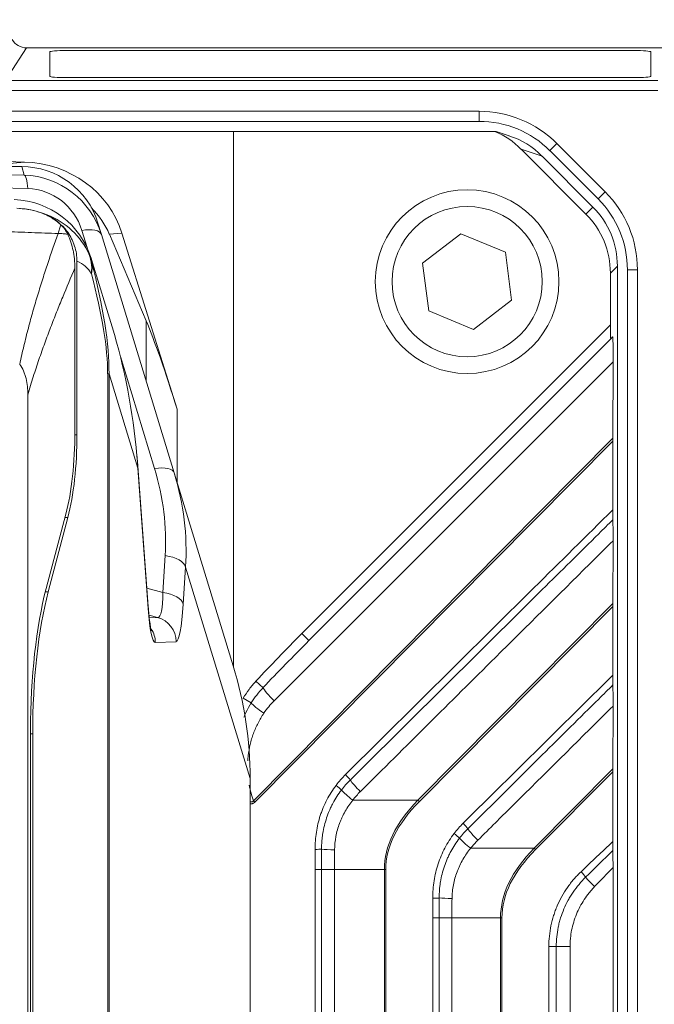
# Model space of a CAD drawing. Header units: millimetres. Extents: x 4 to 836, y 5 to 589.
# Tile 157 of 163: x 718 to 737, y 332 to 362. Entities that reach past the tile are written whole.
import ezdxf

# ---------------------------------------------------------------- set-up
doc = ezdxf.new("R2010")
doc.units = ezdxf.units.MM
doc.layers.add('1', color=7, linetype='Continuous', true_color=0xffffff)
doc.styles.add('ideas_simplex', font='simplex.shx')
doc.dimstyles.get("Standard").update_dxf_attribs({"dimtxt": 0.18, "dimasz": 0.18, "dimexe": 0.18, "dimexo": 0.0625, "dimgap": 0.09, "dimtad": 0, "dimtih": 1, "dimtoh": 1, "dimdec": 4, "dimzin": 0, "dimdsep": 46, "dimtxsty": 'Standard', "dimcen": 0.09, "dimadec": 0, "dimazin": 0, "dimtfac": 1, "dimtdec": 4, "dimtofl": 0, "dimtmove": 0, "dimatfit": 3, "dimfxl": 1, "dimtolj": 1, "dimtzin": 0, "dimarcsym": 0})

# ---------------------------------------------------------------- blocks, each defined once
blk = doc.blocks.new('_U0')
at = {"layer": '1', "color": 27, "lineweight": 13}
for p, q in [((692.58978, 322.531272), (733.359921, 387.302931)), ((733.359921, 387.302931), (735.359921, 387.302931))]:
    blk.add_line(p, q, dxfattribs=at)
at = {"layer": '1', "color": 27, "lineweight": 18}
for points in [[(698.87565, 332.517655), (700.026073, 335.338352), (700.921432, 334.774779)], [(696.585037, 328.878549), (695.434614, 326.057851), (694.539254, 326.621425)]]:
    blk.add_solid(points, dxfattribs=at)
at = {"layer": '1', "color": 87, "linetype": 'Continuous', "lineweight": 25, "char_height": 3, "attachment_point": 7, "line_spacing_factor": 1.204819, "style": 'ideas_simplex'}
for s, insert in [('\\W0.5945;4 N°5 {\\Fgdt;x}6', (740.588921, 384.937931)), ('\\W0.9188;M', (737.018921, 384.937931))]:
    blk.add_mtext(s, dxfattribs=dict(at, insert=insert))
blk = doc.blocks.new('_U8')
at = {"layer": '1', "color": 87, "lineweight": 25}
for p, q in [((783.434647, 346.409442), (777.809647, 346.409442)), ((777.809647, 346.409442), (777.809647, 344.909442)), ((783.434647, 344.909442), (783.434647, 346.409442)), ((777.809647, 333.704442), (777.809647, 332.204442)), ((783.434647, 332.204442), (783.434647, 333.704442)), ((777.809647, 332.204442), (783.434647, 332.204442))]:
    blk.add_line(p, q, dxfattribs=at)
at = {"layer": '1', "color": 27, "lineweight": 13}
blk.add_line((784.934647, 313.020432), (784.934647, 346.409442), dxfattribs=at)
at = {"layer": '1', "color": 152, "lineweight": 13}
for p, q in [((700.230343, 330.698102), (786.934647, 330.698102)), ((700.230343, 313.020432), (786.934647, 313.020432))]:
    blk.add_line(p, q, dxfattribs=at)
at = {"layer": '1', "color": 27, "lineweight": 18}
for points in [[(784.934647, 330.698102), (785.463627, 327.698104), (784.405666, 327.6981)], [(784.934647, 313.020432), (784.405666, 316.02043), (785.463627, 316.020434)]]:
    blk.add_solid(points, dxfattribs=at)
at = {"layer": '1', "color": 87, "linetype": 'Continuous', "lineweight": 25, "char_height": 3, "attachment_point": 7, "rotation": 90, "line_spacing_factor": 1.204819, "style": 'ideas_simplex'}
for s, insert in [('\\W1.2097;17,7', (775.968647, 333.651942)), ('\\W1.2097;.696', (783.281147, 333.651942))]:
    blk.add_mtext(s, dxfattribs=dict(at, insert=insert))

msp = doc.modelspace()

# ---------------------------------------------------------------- linework, layer by layer
at = {"layer": '1', "color": 143, "linetype": 'Continuous', "lineweight": 13}
for p, q in [((718.697, 360.859), (718.162, 360.043)), ((640.18, 359.882), (737.603, 359.882)), ((737.603, 359.583), (640.18, 359.583)), ((645.534, 358.959), (732.249, 358.959)), ((732.249, 358.659), (732.249, 358.959)), ((734.37, 357.781), (734.582, 357.993)), ((734.582, 357.993), (736.025, 356.55)), ((735.813, 356.338), (736.025, 356.55)), ((736.692, 354.217), (736.992, 354.217)), ((736.992, 354.217), (736.992, 267.502))]:
    msp.add_line(p, q, dxfattribs=at)
at = {"layer": '1', "color": 18, "linetype": 'Continuous', "lineweight": 18}
for p, q in [((719.392, 360.738), (719.392, 360.008)), ((736.892, 360.778), (719.892, 360.778)), ((737.392, 360.008), (737.392, 360.738)), ((719.892, 359.968), (736.892, 359.968))]:
    msp.add_line(p, q, dxfattribs=at)
at = {"layer": '1', "color": 143, "linetype": 'Continuous', "lineweight": 18}
for p, q in [((732.249, 358.659), (645.534, 358.659)), ((735.813, 356.338), (734.37, 357.781)), ((736.692, 267.502), (736.692, 354.217))]:
    msp.add_line(p, q, dxfattribs=at)
at = {"layer": '1', "color": 9, "linetype": 'Continuous', "lineweight": 18}
for p, q in [((724.892, 358.359), (688.892, 358.359)), ((732.725, 358.359), (724.892, 358.359)), ((724.892, 358.359), (724.892, 342.335)), ((732.756, 358.359), (732.725, 358.359)), ((733.146, 358.229), (732.756, 358.359)), ((718.636, 357.441), (698.892, 358.07)), ((735.45, 355.883), (733.505, 357.829)), ((734.134, 357.619), (735.66, 356.093)), ((718.115, 357.303), (718.552, 357.303)), ((720.832, 355.614), (720.938, 355.267)), ((720.938, 355.267), (723.119, 348.133)), ((721.176, 355.28), (722.278, 352.686)), ((721.555, 355.315), (723.207, 350.042)), ((720.207, 354.469), (720.207, 349.276)), ((720.632, 354.558), (720.674, 354.419)), ((720.674, 354.419), (721.259, 352.507)), ((720.145, 349.373), (720.145, 354.267)), ((736.182, 352.564), (736.182, 354.116)), ((736.392, 354.326), (736.392, 267.393)), ((736.192, 352.15), (727.155, 343.112)), ((736.248, 352.205), (736.192, 352.15)), ((736.263, 351.462), (736.252, 349.168)), ((718.735, 350.473), (718.735, 271.246)), ((736.252, 347.026), (736.252, 349.084)), ((722.341, 344.132), (722.031, 348.334)), ((723.119, 348.133), (724.885, 342.356)), ((719.284, 344.668), (719.873, 346.895)), ((719.935, 346.799), (719.346, 344.571)), ((736.252, 344.219), (736.261, 346.102)), ((736.252, 344.135), (736.252, 342.076)), ((736.252, 339.269), (736.261, 341.152)), ((718.817, 340.421), (718.817, 281.298)), ((718.88, 281.394), (718.88, 340.324)), ((736.252, 337.092), (736.252, 339.185)), ((725.393, 282.736), (725.393, 338.983)), ((736.26, 285.4), (736.26, 336.319))]:
    msp.add_line(p, q, dxfattribs=at)
at = {"layer": '1', "color": 9, "linetype": 'Continuous', "lineweight": 13}
for p, q in [((734.134, 357.619), (733.505, 357.829)), ((705.407, 357.424), (718.63, 357.047)), ((717.3, 357.316), (718.636, 357.441)), ((718.63, 357.047), (718.552, 357.303)), ((718.734, 356.645), (707.75, 356.958)), ((735.45, 355.883), (735.66, 356.093)), ((720.509, 354.877), (720.351, 355.394)), ((721.555, 355.315), (721.176, 355.28)), ((736.392, 354.326), (736.182, 354.116)), ((722.278, 350.885), (722.278, 352.686)), ((726.943, 343.324), (736.182, 352.564)), ((722.532, 348.261), (721.506, 351.615)), ((736.263, 351.462), (726.11, 341.308)), ((721.167, 351.097), (721.126, 351.097)), ((721.126, 270.621), (721.126, 351.097)), ((721.167, 351.097), (721.167, 270.621)), ((722.029, 348.279), (721.167, 351.097)), ((723.207, 350.042), (723.207, 347.842)), ((720.144, 349.275), (720.207, 349.276)), ((725.49, 338.313), (736.252, 349.168)), ((736.252, 349.084), (725.532, 338.271)), ((722.338, 344.077), (722.029, 348.279)), ((719.935, 346.799), (719.847, 346.798)), ((722.775, 344.551), (722.845, 345.655)), ((723.46, 345.308), (723.39, 344.204)), ((725.393, 338.983), (723.46, 345.308)), ((722.301, 344.677), (722.775, 344.551)), ((719.258, 344.57), (719.346, 344.571)), ((730.419, 338.334), (736.252, 344.219)), ((736.252, 344.135), (730.46, 338.293)), ((722.622, 343.803), (722.364, 343.872)), ((722.373, 343.795), (722.622, 343.803)), ((727.155, 343.112), (726.943, 343.324)), ((723.173, 343.079), (722.551, 343.058)), ((725.778, 341.701), (725.568, 341.895)), ((725.424, 341.243), (725.186, 341.385)), ((718.88, 340.324), (718.817, 340.323)), ((733.897, 336.894), (736.252, 339.269)), ((736.252, 339.185), (733.939, 336.852)), ((728.465, 338.334), (730.419, 338.334)), ((731.998, 336.894), (733.897, 336.894)), ((727.344, 336.253), (727.532, 336.253)), ((727.344, 285.465), (727.344, 336.253)), ((727.532, 336.253), (727.915, 336.253)), ((727.532, 336.253), (727.532, 285.465)), ((729.413, 336.253), (727.915, 336.253)), ((727.915, 336.253), (727.915, 285.465)), ((729.454, 336.253), (729.413, 336.253)), ((729.413, 285.465), (729.413, 336.253)), ((729.454, 336.253), (729.454, 285.465)), ((731.054, 334.812), (730.868, 334.812)), ((730.868, 286.906), (730.868, 334.812)), ((731.434, 334.812), (731.054, 334.812)), ((731.054, 334.812), (731.054, 286.906)), ((732.891, 334.812), (731.434, 334.812)), ((731.434, 334.812), (731.434, 286.906)), ((732.933, 334.812), (732.891, 334.812)), ((732.891, 286.906), (732.891, 334.812)), ((732.933, 334.812), (732.933, 286.906)), ((734.339, 333.95), (734.561, 333.95)), ((734.339, 287.769), (734.339, 333.95)), ((734.973, 333.95), (734.561, 333.95)), ((734.561, 333.95), (734.561, 287.769)), ((734.973, 333.95), (734.973, 287.769))]:
    msp.add_line(p, q, dxfattribs=at)
at = {"layer": '1', "color": 27, "linetype": 'Continuous', "lineweight": 18}
for p, q in [((731.704, 355.29), (730.558, 354.412)), ((733.037, 354.737), (731.704, 355.29)), ((733.225, 353.306), (733.037, 354.737)), ((730.558, 354.412), (730.746, 352.981)), ((732.079, 352.428), (733.225, 353.306)), ((730.746, 352.981), (732.079, 352.428))]:
    msp.add_line(p, q, dxfattribs=at)
msp.add_circle((731.892, 353.859), 2.75, dxfattribs=at)
at = {"layer": '1', "color": 27, "linetype": 'Continuous', "lineweight": 13}
msp.add_circle((731.892, 353.859), 2.25, dxfattribs=at)
at = {"layer": '1', "color": 143, "linetype": 'Continuous', "lineweight": 13}
for centre, start, end in [((732.249, 355.659), 45, 90), ((733.692, 354.217), 0, 45)]:
    msp.add_arc(centre, 3.3, start, end, dxfattribs=at)
at = {"layer": '1', "color": 143, "linetype": 'Continuous', "lineweight": 18}
for centre, start, end in [((732.249, 355.659), 45, 90), ((733.692, 354.217), 0, 45)]:
    msp.add_arc(centre, 3, start, end, dxfattribs=at)
msp.add_ellipse((718.7, 361.361), major_axis=(-0.275, -0.42), ratio=0.995307, start_param=5.820411, end_param=6.861394, dxfattribs=at)
at = {"layer": '1', "color": 18, "linetype": 'Continuous', "lineweight": 18}
for centre, start_param, end_param in [((719.892, 360.738), 4.712389, 6.283185), ((736.892, 360.738), 3.141593, 4.712389), ((719.892, 360.008), 0, 1.570796), ((736.892, 360.008), 1.570796, 3.141593)]:
    msp.add_ellipse(centre, major_axis=(-0.5, 0), ratio=0.081033, start_param=start_param, end_param=end_param, dxfattribs=at)
at = {"layer": '1', "color": 9, "linetype": 'Continuous', "lineweight": 18}
for centre, major_axis, ratio, start_param, end_param in [((731.726, 356.067), (-2.386, 0.795), 0.993958, 4.246313, 4.623761), ((732.355, 355.858), (-2.386, 0.795), 0.993958, 4.246313, 4.712379), ((718.499, 354.441), (-3.177, -0.239), 0.941521, 3.357174, 4.598724), ((718.466, 354.799), (-1.471, -2.063), 0.964152, 2.504452, 3.743824), ((718.554, 354.514), (-0.059, -2.533), 0.985057, 1.895404, 3.134776), ((718.231, 353.86), (-2.492, 0.276), 0.981028, 3.541841, 4.781213), ((718.323, 353.558), (-1.664, 1.87), 0.998377, 5.195107, 5.520667), ((717.076, 354.309), (-4.27, -0.253), 0.700952, 3.386476, 3.686244), ((733.68, 354.113), (-1.77, -1.77), 0.998783, 2.356803, 3.141593), ((733.89, 354.323), (-1.77, -1.77), 0.998783, 2.356803, 3.141593), ((723.338, 348.244), (-1.453, 5.094), 0.073488, 5.051891, 5.750023), ((712.428, 347.189), (-0.324, 13.758), 0.700701, 4.802041, 5.092762), ((736.192, 352.574), (0, -0.424), 0.024678, 4.737092, 6.307888), ((736.246, 351.496), (-0.003, -0.71), 0.024865, 1.522105, 3.166637), ((719.215, 349.361), (-0.003, -3.5), 0.265596, 0.789493, 1.574387), ((719.277, 349.264), (-0.003, -3.5), 0.265596, 0.789493, 1.574387), ((736.263, 349.148), (-0.002, -0.428), 0.024757, 4.66434, 4.861176), ((720.411, 340.441), (-0.006, -6.001), 0.265596, 3.931086, 4.715979), ((720.474, 340.344), (-0.006, -6.001), 0.265596, 3.931086, 4.715979), ((736.263, 344.198), (-0.002, -0.428), 0.024757, 4.66434, 4.861176), ((715.224, 339.752), (-4.969, 9.694), 0.915268, 4.201906, 4.519471), ((736.263, 339.248), (-0.002, -0.428), 0.024757, 4.66434, 4.861176)]:
    msp.add_ellipse(centre, major_axis=major_axis, ratio=ratio, start_param=start_param, end_param=end_param, dxfattribs=at)
at = {"layer": '1', "color": 9, "linetype": 'Continuous', "lineweight": 13}
for centre, major_axis, ratio, start_param, end_param in [((718.604, 356.298), (0.021, 0.75), 0.181414, 5.198395, 6.247711), ((718.684, 354.861), (-0.033, -1.784), 0.978552, 1.892358, 3.13173), ((718.337, 353.514), (-1.492, -2.065), 0.947978, 2.700546, 3.432441), ((720.221, 355.047), (0.717, 0.219), 0.410432, 0, 1.264808), ((719.19, 354.087), (1.259, 0.816), 0.997604, 5.946278, 6.18657), ((719.19, 354.087), (1.323, 0.706), 0.869113, 5.732496, 6.269693), ((719.785, 353.514), (-0.595, -0.864), 0.873962, 2.716326, 3.354275), ((719.19, 354.087), (1.449, 0.387), 0.693316, 5.915823, 6.251447), ((704.646, 372.641), (-15.709, 23.718), 0.215587, 3.45261, 3.707854), ((706.095, 372.641), (-14.42, 23.229), 0.182529, 3.42757, 3.682814), ((712.428, 347.189), (-0.324, 13.758), 0.700701, 4.775197, 4.802041), ((721.284, 348.279), (0.748, 0.055), 0.536922, 6.146861, 6.283234), ((722.402, 347.914), (0.717, 0.219), 0.410432, 0, 1.264808), ((713.372, 346.583), (-9.35, 1.868), 0.859177, 3.25733, 3.574894), ((713.242, 346.237), (-10.108, 1.836), 0.86618, 3.244374, 3.561939), ((722.714, 345.308), (-0.749, 0.047), 0.477313, 3.272439, 4.567561), ((722.415, 345.41), (-0.219, 1.606), 0.17875, 3.100892, 4.124171), ((722.645, 344.204), (-0.749, 0.047), 0.477313, 3.272439, 4.567561), ((721.593, 344.077), (0.748, 0.055), 0.536922, 6.146861, 6.283191), ((722.554, 345.389), (-0.004, -2.331), 0.110886, 5.310513, 6.287217), ((723.16, 345.41), (-0.012, 2.33), 0.11226, 3.144888, 4.168167), ((722.428, 343.079), (-0.026, 0.75), 0.993398, 4.678169, 5.984931), ((721.806, 343.058), (-0.026, 0.75), 0.993398, 4.678169, 5.240444), ((727.508, 342.759), (4.604, 4.604), 0.12288, 1.570796, 1.880273), ((727.508, 342.759), (-4.577, -4.577), 0.077238, 4.712389, 5.021866), ((726.128, 341.378), (-0.354, 0.354), 0.12288, 0.309477, 1.644532), ((725.82, 341.006), (0.414, -0.28), 0.134435, 3.536116, 4.761558), ((727.872, 339.534), (-1.326, -2.143), 0.99181, 4.479145, 4.671018), ((728.197, 339.102), (0.211, -0.213), 0.124326, 0.566867, 1.448312), ((727.913, 338.777), (0.239, -0.181), 0.105607, 0.556301, 1.43173), ((728.71, 338.66), (0.352, -0.355), 0.1226, 3.708322, 4.786595), ((728.483, 338.404), (0.394, -0.307), 0.130883, 3.699783, 4.770491), ((725.48, 338.271), (0.213, -0.211), 0.123195, 1.447163, 1.643998), ((833.421, 336.253), (-104.009, 0), 0.144219, 6.143991, 6.283185), ((833.474, 336.253), (-104.019, 0), 0.14132, 6.143991, 6.283185), ((730.408, 338.293), (0.213, -0.211), 0.123195, 1.447163, 1.643998), ((731.721, 337.641), (0.211, -0.213), 0.124326, 0.579787, 1.448312), ((731.452, 337.337), (0.238, -0.183), 0.106754, 0.569427, 1.432613), ((732.23, 337.204), (0.352, -0.355), 0.122603, 3.721238, 4.786591), ((732.015, 336.963), (0.392, -0.311), 0.130436, 3.712847, 4.771504), ((727.288, 336.86), (-0.3, -0.004), 0.002386, 1.745313, 2.518769), ((727.938, 336.867), (0.5, -0.009), 0.040227, 3.764996, 4.678193), ((836.9, 334.812), (-104.009, 0), 0.144219, 6.143991, 6.283185), ((836.952, 334.812), (-104.019, 0), 0.14132, 6.143991, 6.283185), ((733.887, 336.852), (0.213, -0.211), 0.123195, 1.447163, 1.643998), ((735.251, 336.192), (-0.206, 0.218), 0.126919, 3.718486, 4.592624), ((735.753, 335.744), (-0.359, 0.348), 0.060712, 0.572829, 1.508108), ((730.812, 335.401), (0.3, 0.004), 0.002321, 4.886907, 5.649072), ((731.457, 335.409), (0.5, -0.009), 0.039082, 3.776266, 4.67818)]:
    msp.add_ellipse(centre, major_axis=major_axis, ratio=ratio, start_param=start_param, end_param=end_param, dxfattribs=at)
at = {"layer": '1', "color": 143, "linetype": 'Continuous', "lineweight": 18}
msp.add_open_spline([(718.697, 360.859), (748.829, 360.859)], degree=1, dxfattribs=at)
at = {"layer": '1', "color": 9, "linetype": 'Continuous', "lineweight": 18}
for points, knots in [([(718.484, 356.047), (718.598, 356.043), (718.71, 356.03), (718.93, 355.986), (719.038, 355.956), (719.171, 355.905), (719.197, 355.894), (719.249, 355.872), (719.275, 355.86), (719.352, 355.822), (719.401, 355.795), (719.498, 355.737), (719.545, 355.705), (719.635, 355.637), (719.679, 355.601), (719.721, 355.562)], [0, 0, 0, 0, 0.25, 0.25, 0.5, 0.5, 0.5625, 0.5625, 0.625, 0.625, 0.75, 0.75, 0.875, 0.875, 1, 1, 1, 1]), ([(719.679, 355.615), (719.656, 355.635), (719.633, 355.653), (719.579, 355.695), (719.547, 355.718), (719.499, 355.75), (719.482, 355.76), (719.449, 355.781), (719.432, 355.79), (719.348, 355.838), (719.277, 355.871), (719.204, 355.898)], [0, 0, 0, 0, 0.161909, 0.161909, 0.371432, 0.371432, 0.476193, 0.476193, 0.580954, 0.580954, 1, 1, 1, 1]), ([(719.721, 355.562), (719.765, 355.522), (719.804, 355.478), (719.873, 355.383), (719.903, 355.333), (719.929, 355.279)], [0, 0, 0, 0, 0.5, 0.5, 1, 1, 1, 1]), ([(720.207, 354.469), (720.207, 354.547), (720.201, 354.624), (720.177, 354.776), (720.159, 354.851), (720.13, 354.943), (720.123, 354.962), (720.11, 354.998), (720.089, 355.053), (720.065, 355.105), (720.013, 355.209), (719.974, 355.275), (719.918, 355.354), (719.906, 355.37), (719.883, 355.4), (719.871, 355.416), (719.834, 355.461), (719.808, 355.49), (719.775, 355.523), (719.77, 355.529), (719.764, 355.535)], [0, 0, 0, 0, 0.195824, 0.195824, 0.391648, 0.391648, 0.440604, 0.440604, 0.48956, 0.587472, 0.587472, 0.783296, 0.783296, 0.832252, 0.832252, 0.881208, 0.881208, 0.97912, 0.97912, 1, 1, 1, 1]), ([(719.929, 355.279), (719.965, 355.2), (719.997, 355.12), (720.051, 354.956), (720.074, 354.872), (720.096, 354.766), (720.1, 354.744), (720.108, 354.701), (720.112, 354.68), (720.122, 354.615), (720.127, 354.572), (720.14, 354.441), (720.145, 354.354), (720.145, 354.267)], [0, 0, 0, 0, 0.25, 0.25, 0.5, 0.5, 0.5625, 0.5625, 0.625, 0.625, 0.75, 0.75, 1, 1, 1, 1]), ([(718.735, 350.473), (718.735, 350.555), (718.731, 350.637), (718.715, 350.799), (718.702, 350.879), (718.678, 350.977), (718.673, 350.997), (718.662, 351.036), (718.656, 351.055), (718.637, 351.112), (718.623, 351.149), (718.575, 351.257), (718.537, 351.323), (718.491, 351.383)], [0, 0, 0, 0, 0.25, 0.25, 0.5, 0.5, 0.5625, 0.5625, 0.625, 0.625, 0.75, 0.75, 1, 1, 1, 1]), ([(736.252, 347.026), (736.252, 346.999), (736.252, 346.972), (736.252, 346.92), (736.252, 346.894), (736.253, 346.856), (736.253, 346.843), (736.253, 346.819), (736.254, 346.807), (736.254, 346.784), (736.254, 346.773), (736.255, 346.751), (736.255, 346.741), (736.256, 346.731)], [0, 0, 0, 0, 0.25, 0.25, 0.5, 0.5, 0.625, 0.625, 0.75, 0.75, 0.875, 0.875, 1, 1, 1, 1]), ([(736.256, 346.731), (736.256, 346.722), (736.256, 346.711), (736.257, 346.689), (736.257, 346.678), (736.258, 346.644), (736.259, 346.62), (736.259, 346.569), (736.26, 346.543), (736.26, 346.491), (736.261, 346.464), (736.261, 346.423), (736.261, 346.409), (736.261, 346.381), (736.261, 346.367), (736.262, 346.325), (736.262, 346.297), (736.262, 346.214), (736.262, 346.158), (736.261, 346.102)], [0, 0, 0, 0, 0.0625, 0.0625, 0.125, 0.125, 0.25, 0.25, 0.375, 0.375, 0.5, 0.5, 0.5625, 0.5625, 0.625, 0.625, 0.75, 0.75, 1, 1, 1, 1]), ([(722.435, 343.413), (722.435, 343.413), (722.43, 343.431), (722.412, 343.511), (722.386, 343.666), (722.361, 343.88), (722.347, 344.049), (722.341, 344.132)], [0, 0, 0, 0, 0.130338, 0.31205, 0.532988, 0.786438, 1, 1, 1, 1]), ([(736.252, 342.076), (736.252, 342.049), (736.252, 342.023), (736.252, 341.97), (736.252, 341.944), (736.253, 341.906), (736.253, 341.894), (736.253, 341.869), (736.254, 341.857), (736.254, 341.834), (736.254, 341.823), (736.255, 341.801), (736.255, 341.791), (736.256, 341.782)], [0, 0, 0, 0, 0.25, 0.25, 0.5, 0.5, 0.625, 0.625, 0.75, 0.75, 0.875, 0.875, 1, 1, 1, 1]), ([(736.256, 341.782), (736.256, 341.772), (736.256, 341.761), (736.257, 341.74), (736.257, 341.729), (736.258, 341.694), (736.259, 341.67), (736.259, 341.619), (736.26, 341.593), (736.26, 341.541), (736.261, 341.514), (736.261, 341.473), (736.261, 341.459), (736.261, 341.432), (736.261, 341.418), (736.262, 341.376), (736.262, 341.348), (736.262, 341.264), (736.262, 341.208), (736.261, 341.152)], [0, 0, 0, 0, 0.0625, 0.0625, 0.125, 0.125, 0.25, 0.25, 0.375, 0.375, 0.5, 0.5, 0.5625, 0.5625, 0.625, 0.625, 0.75, 0.75, 1, 1, 1, 1]), ([(736.252, 337.092), (736.252, 337.068), (736.252, 337.044), (736.252, 336.998), (736.252, 336.975), (736.253, 336.941), (736.253, 336.93), (736.253, 336.908), (736.253, 336.897), (736.254, 336.865), (736.254, 336.845), (736.255, 336.827)], [0, 0, 0, 0, 0.25, 0.25, 0.5, 0.5, 0.625, 0.625, 0.75, 0.75, 1, 1, 1, 1]), ([(736.255, 336.827), (736.255, 336.809), (736.256, 336.791), (736.257, 336.752), (736.257, 336.733), (736.258, 336.672), (736.259, 336.63), (736.259, 336.565), (736.259, 336.543), (736.26, 336.498), (736.26, 336.476), (736.26, 336.409), (736.26, 336.364), (736.26, 336.319)], [0, 0, 0, 0, 0.125, 0.125, 0.25, 0.25, 0.5, 0.5, 0.625, 0.625, 0.75, 0.75, 1, 1, 1, 1])]:
    msp.add_open_spline(points, degree=3, knots=knots, dxfattribs=at)
at = {"layer": '1', "color": 9, "linetype": 'Continuous', "lineweight": 13}
for points, knots in [([(719.643, 355.301), (719.66, 355.347), (719.675, 355.393), (719.701, 355.48), (719.712, 355.522), (719.721, 355.562)], [0, 0, 0, 0, 0.5, 0.5, 1, 1, 1, 1]), ([(719.643, 355.301), (719.38, 355.309), (719.114, 355.318), (718.576, 355.338), (718.305, 355.349), (717.753, 355.372), (717.474, 355.384), (716.905, 355.411), (716.617, 355.426), (716.322, 355.441)], [0, 0, 0, 0, 0.25, 0.25, 0.5, 0.5, 0.75, 0.75, 1, 1, 1, 1]), ([(718.491, 351.383), (718.511, 351.478), (718.532, 351.572), (718.574, 351.758), (718.596, 351.849), (718.661, 352.12), (718.705, 352.296), (718.796, 352.641), (718.842, 352.81), (718.936, 353.142), (718.984, 353.305), (719.082, 353.627), (719.131, 353.785), (719.231, 354.098), (719.281, 354.252), (719.434, 354.71), (719.538, 355.008), (719.643, 355.301)], [0, 0, 0, 0, 0.0625, 0.0625, 0.125, 0.125, 0.25, 0.25, 0.375, 0.375, 0.5, 0.5, 0.625, 0.625, 0.75, 0.75, 1, 1, 1, 1]), ([(719.929, 355.279), (719.884, 355.284), (719.838, 355.289), (719.743, 355.297), (719.694, 355.299), (719.643, 355.301)], [0, 0, 0, 0, 0.5, 0.5, 1, 1, 1, 1]), ([(720.145, 354.267), (720.022, 353.981), (719.9, 353.691), (719.718, 353.248), (719.657, 353.099), (719.537, 352.796), (719.477, 352.643), (719.359, 352.333), (719.3, 352.176), (719.183, 351.855), (719.125, 351.692), (719.039, 351.443), (719.01, 351.358), (718.954, 351.188), (718.926, 351.101), (718.842, 350.839), (718.788, 350.659), (718.735, 350.473)], [0, 0, 0, 0, 0.25, 0.25, 0.375, 0.375, 0.5, 0.5, 0.625, 0.625, 0.75, 0.75, 0.8125, 0.8125, 0.875, 0.875, 1, 1, 1, 1]), ([(728.249, 339.102), (728.625, 339.474), (729.001, 339.847), (730.882, 341.708), (732.386, 343.198), (734.677, 345.467), (735.465, 346.246), (736.252, 347.026)], [0, 0, 0, 0, 0.14097, 0.14097, 0.704852, 0.704852, 1, 1, 1, 1]), ([(736.256, 346.731), (736.115, 346.592), (735.974, 346.452), (735.269, 345.754), (734.705, 345.195), (732.224, 342.736), (730.307, 340.836), (728.389, 338.936)], [0, 0, 0, 0, 0.053763, 0.053763, 0.268815, 0.268815, 1, 1, 1, 1]), ([(736.261, 346.102), (736.027, 345.869), (735.792, 345.636), (734.618, 344.471), (733.679, 343.538), (731.39, 341.268), (730.042, 339.929), (728.693, 338.591)], [0, 0, 0, 0, 0.093073, 0.093073, 0.465363, 0.465363, 1, 1, 1, 1]), ([(731.773, 337.641), (732.149, 338.013), (732.525, 338.386), (734.018, 339.864), (735.135, 340.97), (736.252, 342.076)], [0, 0, 0, 0, 0.251874, 0.251874, 1, 1, 1, 1]), ([(736.256, 341.782), (736.115, 341.642), (735.974, 341.502), (735.269, 340.804), (734.705, 340.245), (733.398, 338.95), (732.655, 338.214), (731.912, 337.477)], [0, 0, 0, 0, 0.097362, 0.097362, 0.486808, 0.486808, 1, 1, 1, 1]), ([(725.424, 341.243), (725.366, 341.151), (725.29, 341.012), (725.224, 340.868), (725.205, 340.822)], [0, 0, 0, 0, 0.681228, 1, 1, 1, 1]), ([(736.261, 341.152), (736.027, 340.919), (735.792, 340.686), (734.618, 339.521), (733.679, 338.589), (732.564, 337.483), (732.389, 337.309), (732.213, 337.135)], [0, 0, 0, 0, 0.17401, 0.17401, 0.870051, 0.870051, 1, 1, 1, 1]), ([(725.803, 340.936), (725.738, 340.841), (725.681, 340.743), (725.577, 340.54), (725.532, 340.436), (725.473, 340.276), (725.455, 340.222), (725.422, 340.112), (725.408, 340.056), (725.368, 339.889), (725.349, 339.777), (725.33, 339.615), (725.326, 339.565), (725.323, 339.515)], [0, 0, 0, 0, 0.225346, 0.225346, 0.450692, 0.450692, 0.563364, 0.563364, 0.676037, 0.676037, 0.901383, 0.901383, 1, 1, 1, 1]), ([(727.34, 336.86), (727.338, 337.033), (727.362, 337.374), (727.44, 337.707), (727.507, 337.913), (727.521, 337.953), (727.551, 338.034), (727.567, 338.074), (727.617, 338.192), (727.653, 338.269), (727.771, 338.496), (727.862, 338.64), (727.966, 338.777)], [0, 0, 0, 0, 0.25, 0.5, 0.5, 0.5625, 0.5625, 0.625, 0.625, 0.75, 0.75, 1, 1, 1, 1]), ([(728.127, 338.637), (728.03, 338.511), (727.945, 338.377), (727.852, 338.202), (727.834, 338.166), (727.8, 338.094), (727.783, 338.058), (727.736, 337.948), (727.708, 337.874), (727.633, 337.65), (727.595, 337.497), (727.563, 337.301), (727.557, 337.261), (727.548, 337.182), (727.544, 337.142), (727.534, 337.022), (727.531, 336.943), (727.532, 336.862)], [0, 0, 0, 0, 0.25, 0.25, 0.3125, 0.3125, 0.375, 0.375, 0.5, 0.5, 0.75, 0.75, 0.8125, 0.8125, 0.875, 0.875, 1, 1, 1, 1]), ([(728.693, 338.591), (728.652, 338.55), (728.613, 338.509), (728.537, 338.423), (728.5, 338.379), (728.465, 338.334)], [0, 0, 0, 0, 0.5, 0.5, 1, 1, 1, 1]), ([(725.392, 338.292), (725.393, 338.291), (725.394, 338.291), (725.4, 338.288), (725.404, 338.287), (725.412, 338.283), (725.417, 338.282), (725.43, 338.279), (725.439, 338.279), (725.453, 338.281), (725.457, 338.283), (725.465, 338.287), (725.469, 338.289), (725.48, 338.298), (725.485, 338.305), (725.49, 338.313)], [0, 0, 0, 0, 0.030421, 0.030421, 0.151618, 0.151618, 0.272815, 0.272815, 0.51521, 0.51521, 0.636408, 0.636408, 0.757605, 0.757605, 1, 1, 1, 1]), ([(725.532, 338.271), (725.524, 338.264), (725.516, 338.257), (725.503, 338.248), (725.499, 338.245), (725.49, 338.24), (725.485, 338.238), (725.47, 338.232), (725.46, 338.229), (725.445, 338.226), (725.439, 338.226), (725.429, 338.225), (725.424, 338.225), (725.41, 338.226), (725.402, 338.227), (725.393, 338.229)], [0, 0, 0, 0, 0.208616, 0.208616, 0.312924, 0.312924, 0.417232, 0.417232, 0.625848, 0.625848, 0.730155, 0.730155, 0.834463, 0.834463, 1, 1, 1, 1]), ([(728.465, 338.334), (728.381, 338.229), (728.305, 338.118), (728.206, 337.944), (728.175, 337.884), (728.132, 337.793), (728.119, 337.762), (728.093, 337.7), (728.08, 337.668), (728.022, 337.51), (727.986, 337.38), (727.937, 337.117), (727.923, 336.984), (727.92, 336.847)], [0, 0, 0, 0, 0.25, 0.25, 0.375, 0.375, 0.4375, 0.4375, 0.5, 0.5, 0.75, 0.75, 1, 1, 1, 1]), ([(730.864, 335.401), (730.862, 335.576), (730.886, 335.922), (730.967, 336.258), (731.077, 336.59), (731.145, 336.749), (731.306, 337.053), (731.399, 337.199), (731.505, 337.337)], [0, 0, 0, 0, 0.25, 0.5, 0.5, 0.75, 0.75, 1, 1, 1, 1]), ([(731.663, 337.196), (731.565, 337.069), (731.477, 336.935), (731.382, 336.758), (731.364, 336.722), (731.328, 336.649), (731.312, 336.613), (731.263, 336.502), (731.235, 336.428), (731.158, 336.201), (731.119, 336.046), (731.086, 335.847), (731.08, 335.808), (731.07, 335.727), (731.066, 335.687), (731.057, 335.566), (731.053, 335.485), (731.054, 335.404)], [0, 0, 0, 0, 0.25, 0.25, 0.3125, 0.3125, 0.375, 0.375, 0.5, 0.5, 0.75, 0.75, 0.8125, 0.8125, 0.875, 0.875, 1, 1, 1, 1]), ([(732.213, 337.135), (732.175, 337.096), (732.138, 337.057), (732.066, 336.977), (732.031, 336.936), (731.998, 336.894)], [0, 0, 0, 0, 0.5, 0.5, 1, 1, 1, 1]), ([(731.998, 336.894), (731.911, 336.788), (731.834, 336.676), (731.732, 336.5), (731.7, 336.44), (731.657, 336.347), (731.643, 336.316), (731.616, 336.253), (731.603, 336.221), (731.543, 336.06), (731.507, 335.929), (731.456, 335.663), (731.442, 335.527), (731.439, 335.389)], [0, 0, 0, 0, 0.25, 0.25, 0.375, 0.375, 0.4375, 0.4375, 0.5, 0.5, 0.75, 0.75, 1, 1, 1, 1]), ([(734.339, 333.95), (734.339, 334.056), (734.344, 334.16), (734.366, 334.368), (734.397, 334.574), (734.45, 334.777), (734.497, 334.927), (734.514, 334.977), (734.551, 335.076), (734.57, 335.124), (734.632, 335.268), (734.724, 335.455), (734.834, 335.631), (734.924, 335.76), (734.955, 335.802), (735.019, 335.885), (735.052, 335.925), (735.155, 336.045), (735.227, 336.12), (735.303, 336.192)], [0, 0, 0, 0, 0.125, 0.125, 0.25, 0.375, 0.375, 0.4375, 0.4375, 0.5, 0.5, 0.625, 0.75, 0.75, 0.8125, 0.8125, 0.875, 0.875, 1, 1, 1, 1]), ([(735.439, 336.024), (735.37, 335.957), (735.239, 335.816), (735.122, 335.662), (735.054, 335.562), (735.04, 335.542), (735.014, 335.501), (734.975, 335.44), (734.939, 335.378), (734.87, 335.252), (734.786, 335.079), (734.72, 334.899), (734.677, 334.761), (734.664, 334.714), (734.639, 334.62), (734.628, 334.573), (734.599, 334.431), (734.57, 334.24), (734.561, 334.047), (734.561, 333.95)], [0, 0, 0, 0, 0.125, 0.25, 0.25, 0.28125, 0.28125, 0.3125, 0.375, 0.375, 0.5, 0.625, 0.625, 0.6875, 0.6875, 0.75, 0.75, 0.875, 1, 1, 1, 1]), ([(735.709, 335.744), (735.68, 335.714), (735.652, 335.683), (735.597, 335.621), (735.57, 335.589), (735.492, 335.492), (735.395, 335.358), (735.31, 335.216), (735.233, 335.07), (735.198, 334.995), (735.134, 334.841), (735.078, 334.685), (735.018, 334.445), (734.994, 334.282), (734.982, 334.158), (734.978, 334.117), (734.974, 334.033), (734.973, 333.992), (734.973, 333.95)], [0, 0, 0, 0, 0.0625, 0.0625, 0.125, 0.125, 0.25, 0.375, 0.375, 0.5, 0.5, 0.625, 0.75, 0.875, 0.875, 0.9375, 0.9375, 1, 1, 1, 1])]:
    msp.add_open_spline(points, degree=3, knots=knots, dxfattribs=at)
at = {"layer": '1', "color": 9, "linetype": 'Continuous', "lineweight": 18}
for points, degree in [([(720.521, 354.778), (720.585, 354.663), (720.636, 354.543), (720.674, 354.419)], 3), ([(722.031, 348.334), (721.999, 348.689)], 1)]:
    msp.add_open_spline(points, degree=degree, dxfattribs=at)
at = {"layer": '1', "color": 9, "linetype": 'Continuous', "lineweight": 13}
for points in [[(720.674, 354.419), (720.671, 354.429), (720.662, 354.437), (720.647, 354.442)], [(725.186, 341.385), (725.24, 341.477), (725.359, 341.654), (725.495, 341.817), (725.568, 341.895)], [(725.778, 341.701), (725.711, 341.631), (725.585, 341.484), (725.475, 341.325), (725.424, 341.243)], [(727.966, 338.777), (728.052, 338.892), (728.147, 339.001), (728.249, 339.102)], [(725.367, 338.786), (725.396, 338.626), (725.437, 338.468), (725.49, 338.313)], [(728.389, 338.936), (728.295, 338.843), (728.208, 338.743), (728.127, 338.637)], [(731.505, 337.337), (731.587, 337.444), (731.677, 337.546), (731.773, 337.641)], [(731.912, 337.477), (731.823, 337.389), (731.74, 337.296), (731.663, 337.196)], [(735.303, 336.192), (735.619, 336.492), (735.936, 336.792), (736.252, 337.092)], [(727.344, 336.253), (727.344, 336.455), (727.343, 336.657), (727.34, 336.86)], [(727.532, 336.862), (727.532, 336.659), (727.532, 336.456), (727.532, 336.253)], [(727.92, 336.847), (727.917, 336.649), (727.915, 336.451), (727.915, 336.253)], [(736.255, 336.827), (735.984, 336.559), (735.712, 336.291), (735.439, 336.024)], [(736.26, 336.319), (736.077, 336.126), (735.894, 335.935), (735.709, 335.744)], [(730.868, 334.812), (730.868, 335.009), (730.867, 335.205), (730.864, 335.401)], [(731.054, 335.404), (731.054, 335.207), (731.054, 335.01), (731.054, 334.812)], [(731.439, 335.389), (731.436, 335.197), (731.434, 335.005), (731.434, 334.812)]]:
    msp.add_open_spline(points, degree=3, dxfattribs=at)

# ---------------------------------------------------------------- dimensions: what is measured, and where the dimension line sits
at = {"layer": '1', "color": 87, "linetype": 'Continuous', "lineweight": 25}
dim = msp.add_diameter_dim_2p(p1=(696.585, 328.879), p2=(698.876, 332.518), text='\\C87;M\\C87;4 N', dimstyle='Standard', override={"dimtxt": 3, "dimasz": 3, "dimexe": 2, "dimexo": 2.5, "dimgap": 1.5, "dimtih": 1, "dimtoh": 1, "dimdec": 2, "dimlfac": 1, "dimzin": 8, "dimdsep": 44, "dimlunit": 2, "dimpost": '', "dimtxsty": 'ideas_simplex', "dimsah": 1, "dimse1": 0, "dimse2": 0, "dimsd1": 0, "dimsd2": 0, "dimclrd": 27, "dimclre": 152, "dimclrt": 87, "dimtol": 0, "dimtm": -0.1, "dimtfac": 0.5, "dimtdec": 2, "dimtofl": 1, "dimtmove": 0, "dimatfit": 2, "dimtzin": 8, "dimlwd": 13, "dimlwe": 13}, dxfattribs=at)
dim.commit()
dim.dimension.update_dxf_attribs({"geometry": '_U0', "text_midpoint": (750.54, 387.303), "dimtype": 163})
dim = msp.add_linear_dim(base=(784.935, 313.02), p1=(697.73, 330.698), p2=(697.73, 313.02), angle=90, text='<>\\P[\\C87;{\\H1.00x;\\Fsimplex.shx;.696\\Fsimplex.shx;}\\C87; ]', dimstyle='Standard', override={"dimtxt": 3, "dimasz": 3, "dimexe": 2, "dimexo": 2.5, "dimgap": 1.5, "dimtad": 1, "dimtih": 0, "dimtoh": 0, "dimdec": 1, "dimlfac": 1, "dimzin": 8, "dimdsep": 44, "dimlunit": 2, "dimtxsty": 'ideas_simplex', "dimsah": 1, "dimse1": 0, "dimse2": 0, "dimsd1": 0, "dimsd2": 0, "dimclrd": 27, "dimclre": 152, "dimclrt": 87, "dimtol": 0, "dimtm": -0.1, "dimtfac": 0.5, "dimtdec": 2, "dimtofl": 1, "dimtmove": 0, "dimtzin": 8, "dimlwd": 13, "dimlwe": 13}, dxfattribs=at)
dim.commit()
dim.dimension.update_dxf_attribs({"geometry": '_U8', "text_midpoint": (784.935, 355.27), "dimtype": 160})

doc.saveas('drawing.dxf')
